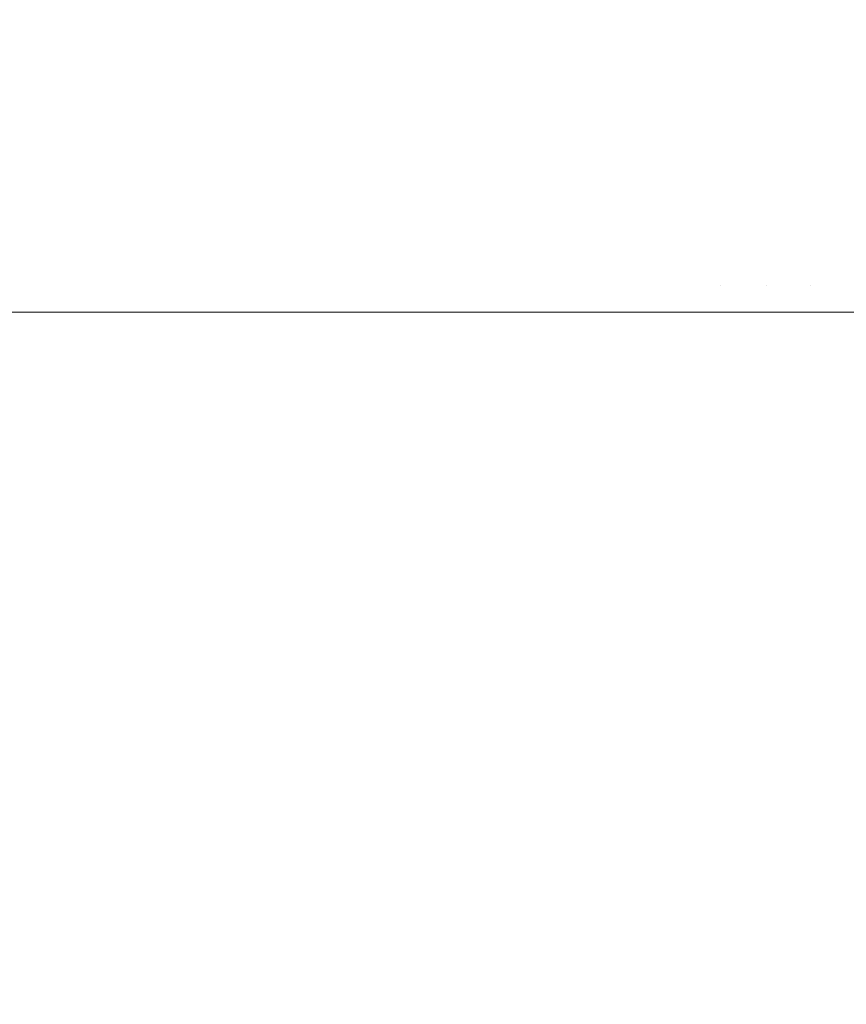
# Model space of a CAD drawing. Header units: centimetres. Extents: x -25.9 to 27.4, y -25.9 to -24.1.
# Tile 139 of 200: x 9.3801 to 9.4417, y -24.2116 to -24.1382. Entities that reach past the tile are written whole.
import ezdxf

# ---------------------------------------------------------------- set-up
doc = ezdxf.new("R2010")
doc.units = ezdxf.units.CM
doc.header["$LTSCALE"] = 2.54
doc.layers.add('Lucido design-1', color=7, linetype='Continuous')

# ---------------------------------------------------------------- blocks, each defined once
blk = doc.blocks.new('Gruppo-4-1')
at = {"color": 7, "linetype": 'Continuous', "lineweight": 9}
for points, invisible_edges in [([(-25.828561, -24.134836, 708.41749), (-25.828561, -24.138359, 708.418326), (27.271439, -24.138359, 708.418326), (27.271439, -24.134836, 708.41749)], 10), ([(9.375947, -24.134287, 708.023972), (9.380447, -24.134287, 708.023678), (9.380364, -24.13819, 708.022726), (9.375906, -24.13819, 708.023018)], 15), ([(9.380447, -24.134287, 708.023678), (9.38493, -24.134287, 708.023187), (9.384805, -24.13819, 708.02224), (9.380364, -24.13819, 708.022726)], 15), ([(9.38493, -24.134287, 708.023187), (9.389387, -24.134287, 708.022501), (9.389221, -24.13819, 708.02156), (9.384805, -24.13819, 708.02224)], 15), ([(9.389387, -24.134287, 708.022501), (9.39381, -24.134287, 708.021621), (9.393604, -24.13819, 708.020688), (9.389221, -24.13819, 708.02156)], 15), ([(9.39381, -24.134287, 708.021621), (9.398191, -24.134287, 708.020549), (9.397944, -24.13819, 708.019626), (9.393604, -24.13819, 708.020688)], 15), ([(9.398191, -24.134287, 708.020549), (9.40252, -24.134287, 708.019287), (9.402233, -24.13819, 708.018376), (9.397944, -24.13819, 708.019626)], 15), ([(9.40252, -24.134287, 708.019287), (9.406791, -24.134287, 708.017837), (9.406464, -24.13819, 708.01694), (9.402233, -24.13819, 708.018376)], 15), ([(9.406791, -24.134287, 708.017837), (9.410994, -24.134287, 708.016203), (9.410628, -24.13819, 708.015321), (9.406464, -24.13819, 708.01694)], 15), ([(9.410994, -24.134287, 708.016203), (9.415121, -24.134287, 708.014387), (9.414718, -24.13819, 708.013521), (9.410628, -24.13819, 708.015321)], 15), ([(9.415121, -24.134287, 708.014387), (9.419166, -24.134287, 708.012392), (9.418725, -24.13819, 708.011545), (9.414718, -24.13819, 708.013521)], 15), ([(9.419166, -24.134287, 708.012392), (9.42312, -24.134287, 708.010223), (9.422642, -24.13819, 708.009396), (9.418725, -24.13819, 708.011545)], 15), ([(9.42312, -24.134287, 708.010223), (9.426975, -24.134287, 708.007883), (9.426462, -24.13819, 708.007078), (9.422642, -24.13819, 708.009396)], 15), ([(9.426975, -24.134287, 708.007883), (9.430725, -24.134287, 708.005378), (9.430177, -24.13819, 708.004596), (9.426462, -24.13819, 708.007078)], 15), ([(9.430725, -24.134287, 708.005378), (9.434362, -24.134287, 708.002711), (9.43378, -24.13819, 708.001954), (9.430177, -24.13819, 708.004596)], 15), ([(9.434362, -24.134287, 708.002711), (9.437879, -24.134287, 707.999889), (9.437265, -24.13819, 707.999157), (9.43378, -24.13819, 708.001954)], 15), ([(9.437879, -24.134287, 707.999889), (9.441269, -24.134287, 707.996915), (9.440624, -24.13819, 707.996211), (9.437265, -24.13819, 707.999157)], 15), ([(9.441269, -24.134287, 707.996915), (9.444527, -24.134287, 707.993797), (9.443852, -24.13819, 707.993121), (9.440624, -24.13819, 707.996211)], 15), ([(27.271439, -24.139011, 708.418481), (27.271439, -24.138359, 708.418326), (-25.828561, -24.138359, 708.418326), (-25.828561, -24.139011, 708.418481)], 10), ([(9.375906, -24.13819, 708.023018), (9.380364, -24.13819, 708.022726), (9.380295, -24.142123, 708.021933), (9.375871, -24.142123, 708.022223)], 15), ([(9.380364, -24.13819, 708.022726), (9.384805, -24.13819, 708.02224), (9.384701, -24.142123, 708.02145), (9.380295, -24.142123, 708.021933)], 15), ([(9.384805, -24.13819, 708.02224), (9.389221, -24.13819, 708.02156), (9.389083, -24.142123, 708.020776), (9.384701, -24.142123, 708.02145)], 15), ([(9.389221, -24.13819, 708.02156), (9.393604, -24.13819, 708.020688), (9.393431, -24.142123, 708.019911), (9.389083, -24.142123, 708.020776)], 15), ([(9.393604, -24.13819, 708.020688), (9.397944, -24.13819, 708.019626), (9.397737, -24.142123, 708.018857), (9.393431, -24.142123, 708.019911)], 15), ([(9.397944, -24.13819, 708.019626), (9.402233, -24.13819, 708.018376), (9.401994, -24.142123, 708.017616), (9.397737, -24.142123, 708.018857)], 15), ([(9.402233, -24.13819, 708.018376), (9.406464, -24.13819, 708.01694), (9.406192, -24.142123, 708.016191), (9.401994, -24.142123, 708.017616)], 15), ([(9.406464, -24.13819, 708.01694), (9.410628, -24.13819, 708.015321), (9.410323, -24.142123, 708.014585), (9.406192, -24.142123, 708.016191)], 15), ([(9.410628, -24.13819, 708.015321), (9.414718, -24.13819, 708.013521), (9.414381, -24.142123, 708.012799), (9.410323, -24.142123, 708.014585)], 15), ([(9.414718, -24.13819, 708.013521), (9.418725, -24.13819, 708.011545), (9.418357, -24.142123, 708.010838), (9.414381, -24.142123, 708.012799)], 15), ([(9.418725, -24.13819, 708.011545), (9.422642, -24.13819, 708.009396), (9.422244, -24.142123, 708.008706), (9.418357, -24.142123, 708.010838)], 15), ([(9.422642, -24.13819, 708.009396), (9.426462, -24.13819, 708.007078), (9.426034, -24.142123, 708.006406), (9.422244, -24.142123, 708.008706)], 15), ([(9.426462, -24.13819, 708.007078), (9.430177, -24.13819, 708.004596), (9.42972, -24.142123, 708.003943), (9.426034, -24.142123, 708.006406)], 15), ([(9.430177, -24.13819, 708.004596), (9.43378, -24.13819, 708.001954), (9.433295, -24.142123, 708.001322), (9.42972, -24.142123, 708.003943)], 15), ([(9.43378, -24.13819, 708.001954), (9.437265, -24.13819, 707.999157), (9.436753, -24.142123, 707.998547), (9.433295, -24.142123, 708.001322)], 15), ([(9.437265, -24.13819, 707.999157), (9.440624, -24.13819, 707.996211), (9.440086, -24.142123, 707.995624), (9.436753, -24.142123, 707.998547)], 15), ([(9.440624, -24.13819, 707.996211), (9.443852, -24.13819, 707.993121), (9.443288, -24.142123, 707.992558), (9.440086, -24.142123, 707.995624)], 15), ([(-25.828561, -24.139011, 708.418481), (-25.828561, -24.142637, 708.419178), (27.271439, -24.142637, 708.419178), (27.271439, -24.139011, 708.418481)], 10), ([(9.375871, -24.142123, 708.022223), (9.380295, -24.142123, 708.021933), (9.380239, -24.146081, 708.021298), (9.375843, -24.146081, 708.021586)], 15), ([(9.380295, -24.142123, 708.021933), (9.384701, -24.142123, 708.02145), (9.384618, -24.146081, 708.020818), (9.380239, -24.146081, 708.021298)], 15), ([(9.384701, -24.142123, 708.02145), (9.389083, -24.142123, 708.020776), (9.388972, -24.146081, 708.020148), (9.384618, -24.146081, 708.020818)], 15), ([(9.389083, -24.142123, 708.020776), (9.393431, -24.142123, 708.019911), (9.393293, -24.146081, 708.019288), (9.388972, -24.146081, 708.020148)], 15), ([(9.393431, -24.142123, 708.019911), (9.397737, -24.142123, 708.018857), (9.397572, -24.146081, 708.018241), (9.393293, -24.146081, 708.019288)], 15), ([(9.397737, -24.142123, 708.018857), (9.401994, -24.142123, 708.017616), (9.401802, -24.146081, 708.017009), (9.397572, -24.146081, 708.018241)], 15), ([(9.401994, -24.142123, 708.017616), (9.406192, -24.142123, 708.016191), (9.405974, -24.146081, 708.015592), (9.401802, -24.146081, 708.017009)], 15), ([(9.406192, -24.142123, 708.016191), (9.410323, -24.142123, 708.014585), (9.410079, -24.146081, 708.013996), (9.405974, -24.146081, 708.015592)], 15), ([(9.410323, -24.142123, 708.014585), (9.414381, -24.142123, 708.012799), (9.414112, -24.146081, 708.012221), (9.410079, -24.146081, 708.013996)], 15), ([(9.414381, -24.142123, 708.012799), (9.418357, -24.142123, 708.010838), (9.418063, -24.146081, 708.010273), (9.414112, -24.146081, 708.012221)], 15), ([(9.418357, -24.142123, 708.010838), (9.422244, -24.142123, 708.008706), (9.421925, -24.146081, 708.008154), (9.418063, -24.146081, 708.010273)], 15), ([(9.422244, -24.142123, 708.008706), (9.426034, -24.142123, 708.006406), (9.425692, -24.146081, 708.005869), (9.421925, -24.146081, 708.008154)], 15), ([(9.426034, -24.142123, 708.006406), (9.42972, -24.142123, 708.003943), (9.429355, -24.146081, 708.003421), (9.425692, -24.146081, 708.005869)], 15), ([(9.42972, -24.142123, 708.003943), (9.433295, -24.142123, 708.001322), (9.432907, -24.146081, 708.000816), (9.429355, -24.146081, 708.003421)], 15), ([(9.433295, -24.142123, 708.001322), (9.436753, -24.142123, 707.998547), (9.436343, -24.146081, 707.998059), (9.432907, -24.146081, 708.000816)], 15), ([(9.436753, -24.142123, 707.998547), (9.440086, -24.142123, 707.995624), (9.439655, -24.146081, 707.995154), (9.436343, -24.146081, 707.998059)], 15), ([(9.440086, -24.142123, 707.995624), (9.443288, -24.142123, 707.992558), (9.442838, -24.146081, 707.992107), (9.439655, -24.146081, 707.995154)], 15), ([(27.271439, -24.143232, 708.419293), (27.271439, -24.142637, 708.419178), (-25.828561, -24.142637, 708.419178), (-25.828561, -24.143232, 708.419293)], 10), ([(-25.828561, -24.143232, 708.419293), (-25.828561, -24.146949, 708.419843), (27.271439, -24.146949, 708.419843), (27.271439, -24.143232, 708.419293)], 10), ([(9.375843, -24.146081, 708.021586), (9.380239, -24.146081, 708.021298), (9.380197, -24.150055, 708.020822), (9.375822, -24.150055, 708.021109)], 15), ([(9.380239, -24.146081, 708.021298), (9.384618, -24.146081, 708.020818), (9.384556, -24.150055, 708.020344), (9.380197, -24.150055, 708.020822)], 15), ([(9.384618, -24.146081, 708.020818), (9.388972, -24.146081, 708.020148), (9.388889, -24.150055, 708.019677), (9.384556, -24.150055, 708.020344)], 15), ([(9.388972, -24.146081, 708.020148), (9.393293, -24.146081, 708.019288), (9.39319, -24.150055, 708.018822), (9.388889, -24.150055, 708.019677)], 15), ([(9.393293, -24.146081, 708.019288), (9.397572, -24.146081, 708.018241), (9.397449, -24.150055, 708.01778), (9.39319, -24.150055, 708.018822)], 15), ([(9.397572, -24.146081, 708.018241), (9.401802, -24.146081, 708.017009), (9.401658, -24.150055, 708.016553), (9.397449, -24.150055, 708.01778)], 15), ([(9.401802, -24.146081, 708.017009), (9.405974, -24.146081, 708.015592), (9.40581, -24.150055, 708.015144), (9.401658, -24.150055, 708.016553)], 15), ([(9.405974, -24.146081, 708.015592), (9.410079, -24.146081, 708.013996), (9.409897, -24.150055, 708.013554), (9.40581, -24.150055, 708.015144)], 15), ([(9.410079, -24.146081, 708.013996), (9.414112, -24.146081, 708.012221), (9.41391, -24.150055, 708.011789), (9.409897, -24.150055, 708.013554)], 15), ([(9.414112, -24.146081, 708.012221), (9.418063, -24.146081, 708.010273), (9.417842, -24.150055, 708.009849), (9.41391, -24.150055, 708.011789)], 15), ([(9.418063, -24.146081, 708.010273), (9.421925, -24.146081, 708.008154), (9.421686, -24.150055, 708.00774), (9.417842, -24.150055, 708.009849)], 15), ([(9.421925, -24.146081, 708.008154), (9.425692, -24.146081, 708.005869), (9.425435, -24.150055, 708.005466), (9.421686, -24.150055, 708.00774)], 15), ([(9.425692, -24.146081, 708.005869), (9.429355, -24.146081, 708.003421), (9.429081, -24.150055, 708.00303), (9.425435, -24.150055, 708.005466)], 15), ([(9.429355, -24.146081, 708.003421), (9.432907, -24.146081, 708.000816), (9.432617, -24.150055, 708.000437), (9.429081, -24.150055, 708.00303)], 15), ([(9.432907, -24.146081, 708.000816), (9.436343, -24.146081, 707.998059), (9.436036, -24.150055, 707.997693), (9.432617, -24.150055, 708.000437)], 15), ([(9.436343, -24.146081, 707.998059), (9.439655, -24.146081, 707.995154), (9.439333, -24.150055, 707.994802), (9.436036, -24.150055, 707.997693)], 15), ([(9.439655, -24.146081, 707.995154), (9.442838, -24.146081, 707.992107), (9.4425, -24.150055, 707.99177), (9.439333, -24.150055, 707.994802)], 15), ([(27.271439, -24.147491, 708.419923), (27.271439, -24.146949, 708.419843), (-25.828561, -24.146949, 708.419843), (-25.828561, -24.147491, 708.419923)], 10), ([(-25.828561, -24.147491, 708.419923), (-25.828561, -24.151285, 708.420318), (27.271439, -24.151285, 708.420318), (27.271439, -24.147491, 708.419923)], 10), ([(9.375822, -24.150055, 708.021109), (9.380197, -24.150055, 708.020822), (9.38017, -24.154039, 708.020505), (9.375808, -24.154039, 708.020791)], 15), ([(9.380197, -24.150055, 708.020822), (9.384556, -24.150055, 708.020344), (9.384514, -24.154039, 708.020029), (9.38017, -24.154039, 708.020505)], 15), ([(9.384556, -24.150055, 708.020344), (9.388889, -24.150055, 708.019677), (9.388834, -24.154039, 708.019364), (9.384514, -24.154039, 708.020029)], 15), ([(9.388889, -24.150055, 708.019677), (9.39319, -24.150055, 708.018822), (9.393121, -24.154039, 708.018512), (9.388834, -24.154039, 708.019364)], 15), ([(9.39319, -24.150055, 708.018822), (9.397449, -24.150055, 708.01778), (9.397366, -24.154039, 708.017473), (9.393121, -24.154039, 708.018512)], 15), ([(9.397449, -24.150055, 708.01778), (9.401658, -24.150055, 708.016553), (9.401563, -24.154039, 708.01625), (9.397366, -24.154039, 708.017473)], 15), ([(9.401658, -24.150055, 708.016553), (9.40581, -24.150055, 708.015144), (9.405701, -24.154039, 708.014845), (9.401563, -24.154039, 708.01625)], 15), ([(9.40581, -24.150055, 708.015144), (9.409897, -24.150055, 708.013554), (9.409775, -24.154039, 708.013261), (9.405701, -24.154039, 708.014845)], 15), ([(9.409897, -24.150055, 708.013554), (9.41391, -24.150055, 708.011789), (9.413776, -24.154039, 708.0115), (9.409775, -24.154039, 708.013261)], 15), ([(9.41391, -24.150055, 708.011789), (9.417842, -24.150055, 708.009849), (9.417696, -24.154039, 708.009567), (9.413776, -24.154039, 708.0115)], 15), ([(9.417842, -24.150055, 708.009849), (9.421686, -24.150055, 708.00774), (9.421527, -24.154039, 708.007465), (9.417696, -24.154039, 708.009567)], 15), ([(9.421686, -24.150055, 708.00774), (9.425435, -24.150055, 708.005466), (9.425264, -24.154039, 708.005198), (9.421527, -24.154039, 708.007465)], 15), ([(9.425435, -24.150055, 708.005466), (9.429081, -24.150055, 708.00303), (9.428898, -24.154039, 708.002769), (9.425264, -24.154039, 708.005198)], 15), ([(9.429081, -24.150055, 708.00303), (9.432617, -24.150055, 708.000437), (9.432423, -24.154039, 708.000185), (9.428898, -24.154039, 708.002769)], 15), ([(9.432617, -24.150055, 708.000437), (9.436036, -24.150055, 707.997693), (9.435832, -24.154039, 707.997449), (9.432423, -24.154039, 708.000185)], 15), ([(9.436036, -24.150055, 707.997693), (9.439333, -24.150055, 707.994802), (9.439118, -24.154039, 707.994567), (9.435832, -24.154039, 707.997449)], 15), ([(9.439333, -24.150055, 707.994802), (9.4425, -24.150055, 707.99177), (9.442275, -24.154039, 707.991545), (9.439118, -24.154039, 707.994567)], 15), ([(27.271439, -24.151781, 708.42037), (27.271439, -24.151285, 708.420318), (-25.828561, -24.151285, 708.420318), (-25.828561, -24.151781, 708.42037)], 10), ([(-25.828561, -24.151781, 708.42037), (-25.828561, -24.155639, 708.420605), (27.271439, -24.155639, 708.420605), (27.271439, -24.151781, 708.42037)], 10), ([(9.375808, -24.154039, 708.020791), (9.38017, -24.154039, 708.020505), (9.380156, -24.158028, 708.020347), (9.375801, -24.158028, 708.020633)], 15), ([(9.38017, -24.154039, 708.020505), (9.384514, -24.154039, 708.020029), (9.384494, -24.158028, 708.019872), (9.380156, -24.158028, 708.020347)], 15), ([(9.384514, -24.154039, 708.020029), (9.388834, -24.154039, 708.019364), (9.388807, -24.158028, 708.019208), (9.384494, -24.158028, 708.019872)], 15), ([(9.388834, -24.154039, 708.019364), (9.393121, -24.154039, 708.018512), (9.393087, -24.158028, 708.018357), (9.388807, -24.158028, 708.019208)], 15), ([(9.393121, -24.154039, 708.018512), (9.397366, -24.154039, 708.017473), (9.397326, -24.158028, 708.01732), (9.393087, -24.158028, 708.018357)], 15), ([(9.397366, -24.154039, 708.017473), (9.401563, -24.154039, 708.01625), (9.401515, -24.158028, 708.016099), (9.397326, -24.158028, 708.01732)], 15), ([(9.401563, -24.154039, 708.01625), (9.405701, -24.154039, 708.014845), (9.405647, -24.158028, 708.014696), (9.401515, -24.158028, 708.016099)], 15), ([(9.405701, -24.154039, 708.014845), (9.409775, -24.154039, 708.013261), (9.409714, -24.158028, 708.013114), (9.405647, -24.158028, 708.014696)], 15), ([(9.409775, -24.154039, 708.013261), (9.413776, -24.154039, 708.0115), (9.413709, -24.158028, 708.011357), (9.409714, -24.158028, 708.013114)], 15), ([(9.413776, -24.154039, 708.0115), (9.417696, -24.154039, 708.009567), (9.417622, -24.158028, 708.009427), (9.413709, -24.158028, 708.011357)], 15), ([(9.417696, -24.154039, 708.009567), (9.421527, -24.154039, 708.007465), (9.421448, -24.158028, 708.007328), (9.417622, -24.158028, 708.009427)], 15), ([(9.421527, -24.154039, 708.007465), (9.425264, -24.154039, 708.005198), (9.425179, -24.158028, 708.005064), (9.421448, -24.158028, 708.007328)], 15), ([(9.425264, -24.154039, 708.005198), (9.428898, -24.154039, 708.002769), (9.428807, -24.158028, 708.00264), (9.425179, -24.158028, 708.005064)], 15), ([(9.428898, -24.154039, 708.002769), (9.432423, -24.154039, 708.000185), (9.432327, -24.158028, 708.000059), (9.428807, -24.158028, 708.00264)], 15), ([(9.432423, -24.154039, 708.000185), (9.435832, -24.154039, 707.997449), (9.43573, -24.158028, 707.997328), (9.432327, -24.158028, 708.000059)], 15), ([(9.435832, -24.154039, 707.997449), (9.439118, -24.154039, 707.994567), (9.439011, -24.158028, 707.994451), (9.43573, -24.158028, 707.997328)], 15), ([(9.439118, -24.154039, 707.994567), (9.442275, -24.154039, 707.991545), (9.442163, -24.158028, 707.991433), (9.439011, -24.158028, 707.994451)], 15), ([(27.271439, -24.156084, 708.420632), (27.271439, -24.155639, 708.420605), (-25.828561, -24.155639, 708.420605), (-25.828561, -24.156084, 708.420632)], 10), ([(-25.828561, -24.156084, 708.420632), (-25.828561, -24.16, 708.420708), (27.271439, -24.16, 708.420708), (27.271439, -24.156084, 708.420632)], 8), ([(9.379657, -24.16, 708.02036), (9.375801, -24.16, 708.020613), (9.375801, -24.158028, 708.020633), (9.380156, -24.158028, 708.020347)], 14), ([(9.380156, -24.158028, 708.020347), (9.380154, -24.16, 708.020328), (9.379657, -24.16, 708.02036)], 9), ([(9.383946, -24.16, 708.019913), (9.380154, -24.16, 708.020328), (9.380156, -24.158028, 708.020347), (9.384494, -24.158028, 708.019872)], 14), ([(9.384494, -24.158028, 708.019872), (9.384491, -24.16, 708.019853), (9.383946, -24.16, 708.019913)], 9), ([(9.388205, -24.16, 708.019281), (9.384491, -24.16, 708.019853), (9.384494, -24.158028, 708.019872), (9.388807, -24.158028, 708.019208)], 14), ([(9.388807, -24.158028, 708.019208), (9.388803, -24.16, 708.019189), (9.388205, -24.16, 708.019281)], 9), ([(9.392425, -24.16, 708.018469), (9.388803, -24.16, 708.019189), (9.388807, -24.158028, 708.019208), (9.393087, -24.158028, 708.018357)], 14), ([(9.393087, -24.158028, 708.018357), (9.393083, -24.16, 708.018338), (9.392425, -24.16, 708.018469)], 9), ([(9.3966, -24.16, 708.017477), (9.393083, -24.16, 708.018338), (9.393087, -24.158028, 708.018357), (9.397326, -24.158028, 708.01732)], 14), ([(9.397326, -24.158028, 708.01732), (9.39732, -24.16, 708.017301), (9.3966, -24.16, 708.017477)], 9), ([(9.400721, -24.16, 708.01631), (9.39732, -24.16, 708.017301), (9.397326, -24.158028, 708.01732), (9.401515, -24.158028, 708.016099)], 14), ([(9.401515, -24.158028, 708.016099), (9.401509, -24.16, 708.01608), (9.400721, -24.16, 708.01631)], 9), ([(9.404783, -24.16, 708.014969), (9.401509, -24.16, 708.01608), (9.401515, -24.158028, 708.016099), (9.405647, -24.158028, 708.014696)], 14), ([(9.405647, -24.158028, 708.014696), (9.405641, -24.16, 708.014678), (9.404783, -24.16, 708.014969)], 9), ([(9.408778, -24.16, 708.013458), (9.405641, -24.16, 708.014678), (9.405647, -24.158028, 708.014696), (9.409714, -24.158028, 708.013114)], 14), ([(9.409714, -24.158028, 708.013114), (9.409707, -24.16, 708.013096), (9.408778, -24.16, 708.013458)], 9), ([(9.4127, -24.16, 708.01178), (9.409707, -24.16, 708.013096), (9.409714, -24.158028, 708.013114), (9.413709, -24.158028, 708.011357)], 14), ([(9.413709, -24.158028, 708.011357), (9.4137, -24.16, 708.011339), (9.4127, -24.16, 708.01178)], 9), ([(9.416541, -24.16, 708.009938), (9.4137, -24.16, 708.011339), (9.413709, -24.158028, 708.011357), (9.417622, -24.158028, 708.009427)], 14), ([(9.417622, -24.158028, 708.009427), (9.417613, -24.16, 708.00941), (9.416541, -24.16, 708.009938)], 9), ([(9.420295, -24.16, 708.007938), (9.417613, -24.16, 708.00941), (9.417622, -24.158028, 708.009427), (9.421448, -24.158028, 708.007328)], 14), ([(9.421448, -24.158028, 708.007328), (9.421439, -24.16, 708.007311), (9.420295, -24.16, 708.007938)], 9), ([(9.423956, -24.16, 708.005783), (9.421439, -24.16, 708.007311), (9.421448, -24.158028, 708.007328), (9.425179, -24.158028, 708.005064)], 14), ([(9.425179, -24.158028, 708.005064), (9.425169, -24.16, 708.005048), (9.423956, -24.16, 708.005783)], 9), ([(9.427519, -24.16, 708.003477), (9.425169, -24.16, 708.005048), (9.425179, -24.158028, 708.005064), (9.428807, -24.158028, 708.00264)], 14), ([(9.428807, -24.158028, 708.00264), (9.428796, -24.16, 708.002624), (9.427519, -24.16, 708.003477)], 9), ([(9.430976, -24.16, 708.001026), (9.428796, -24.16, 708.002624), (9.428807, -24.158028, 708.00264), (9.432327, -24.158028, 708.000059)], 14), ([(9.432327, -24.158028, 708.000059), (9.432315, -24.16, 708.000044), (9.430976, -24.16, 708.001026)], 9), ([(9.432777, -24.16, 707.999673), (9.432315, -24.16, 708.000044), (9.432327, -24.158028, 708.000059)], 10), ([(9.432327, -24.158028, 708.000059), (9.43573, -24.158028, 707.997328), (9.435717, -24.16, 707.997313), (9.432777, -24.16, 707.999673)], 11), ([(9.436047, -24.16, 707.997024), (9.435717, -24.16, 707.997313), (9.43573, -24.158028, 707.997328)], 10), ([(9.43573, -24.158028, 707.997328), (9.439011, -24.158028, 707.994451), (9.438998, -24.16, 707.994436), (9.436047, -24.16, 707.997024)], 11), ([(9.439216, -24.16, 707.994227), (9.438998, -24.16, 707.994436), (9.439011, -24.158028, 707.994451)], 10), ([(9.439011, -24.158028, 707.994451), (9.442163, -24.158028, 707.991433), (9.442149, -24.16, 707.991419), (9.439216, -24.16, 707.994227)], 11), ([(9.383751, -25.36, 708.019948), (9.379657, -24.16, 708.02036), (9.380154, -24.16, 708.020328)], 9), ([(9.383751, -25.36, 708.019948), (9.379658, -25.36, 708.020368), (9.379657, -24.16, 708.02036)], 10), ([(9.380154, -24.16, 708.020328), (9.383947, -25.36, 708.019919), (9.383751, -25.36, 708.019948)], 9), ([(9.380154, -24.16, 708.020328), (9.383946, -24.16, 708.019913), (9.383947, -25.36, 708.019919)], 10), ([(9.387913, -25.36, 708.019342), (9.383946, -24.16, 708.019913), (9.384491, -24.16, 708.019853)], 9), ([(9.387913, -25.36, 708.019342), (9.383947, -25.36, 708.019919), (9.383946, -24.16, 708.019913)], 10), ([(9.384491, -24.16, 708.019853), (9.388205, -25.36, 708.019287), (9.387913, -25.36, 708.019342)], 9), ([(9.384491, -24.16, 708.019853), (9.388205, -24.16, 708.019281), (9.388205, -25.36, 708.019287)], 10), ([(9.392041, -25.36, 708.018563), (9.388205, -24.16, 708.019281), (9.388803, -24.16, 708.019189)], 9), ([(9.392041, -25.36, 708.018563), (9.388205, -25.36, 708.019287), (9.388205, -24.16, 708.019281)], 10), ([(9.388803, -24.16, 708.019189), (9.392426, -25.36, 708.018474), (9.392041, -25.36, 708.018563)], 9), ([(9.388803, -24.16, 708.019189), (9.392425, -24.16, 708.018469), (9.392426, -25.36, 708.018474)], 10), ([(9.396129, -25.36, 708.017612), (9.392425, -24.16, 708.018469), (9.393083, -24.16, 708.018338)], 9), ([(9.396129, -25.36, 708.017612), (9.392426, -25.36, 708.018474), (9.392425, -24.16, 708.018469)], 10), ([(9.393083, -24.16, 708.018338), (9.3966, -25.36, 708.017482), (9.396129, -25.36, 708.017612)], 9), ([(9.393083, -24.16, 708.018338), (9.3966, -24.16, 708.017477), (9.3966, -25.36, 708.017482)], 10), ([(9.400169, -25.36, 708.016492), (9.3966, -24.16, 708.017477), (9.397321, -24.16, 708.017301)], 9), ([(9.400169, -25.36, 708.016492), (9.3966, -25.36, 708.017482), (9.3966, -24.16, 708.017477)], 10), ([(9.397321, -24.16, 708.017301), (9.400722, -25.36, 708.016314), (9.400169, -25.36, 708.016492)], 9), ([(9.397321, -24.16, 708.017301), (9.400721, -24.16, 708.01631), (9.400722, -25.36, 708.016314)], 10), ([(9.404155, -25.36, 708.015205), (9.400721, -24.16, 708.01631), (9.401509, -24.16, 708.01608)], 9), ([(9.404155, -25.36, 708.015205), (9.400722, -25.36, 708.016314), (9.400721, -24.16, 708.01631)], 10), ([(9.401509, -24.16, 708.01608), (9.404784, -25.36, 708.014973), (9.404155, -25.36, 708.015205)], 9), ([(9.401509, -24.16, 708.01608), (9.404783, -24.16, 708.014969), (9.404784, -25.36, 708.014973)], 10), ([(9.40808, -25.36, 708.013754), (9.404783, -24.16, 708.014969), (9.405641, -24.16, 708.014678)], 9), ([(9.40808, -25.36, 708.013754), (9.404784, -25.36, 708.014973), (9.404783, -24.16, 708.014969)], 10), ([(9.405641, -24.16, 708.014678), (9.408779, -25.36, 708.013461), (9.40808, -25.36, 708.013754)], 9), ([(9.405641, -24.16, 708.014678), (9.408778, -24.16, 708.013458), (9.408779, -25.36, 708.013461)], 10), ([(9.411938, -25.36, 708.012141), (9.408778, -24.16, 708.013458), (9.409707, -24.16, 708.013096)], 9), ([(9.411938, -25.36, 708.012141), (9.408779, -25.36, 708.013461), (9.408778, -24.16, 708.013458)], 10), ([(9.409707, -24.16, 708.013096), (9.412701, -25.36, 708.011783), (9.411938, -25.36, 708.012141)], 9), ([(9.409707, -24.16, 708.013096), (9.4127, -24.16, 708.01178), (9.412701, -25.36, 708.011783)], 10), ([(9.415721, -25.36, 708.010369), (9.4127, -24.16, 708.01178), (9.4137, -24.16, 708.011339)], 9), ([(9.415721, -25.36, 708.010369), (9.412701, -25.36, 708.011783), (9.4127, -24.16, 708.01178)], 10), ([(9.4137, -24.16, 708.011339), (9.416542, -25.36, 708.009942), (9.415721, -25.36, 708.010369)], 9), ([(9.4137, -24.16, 708.011339), (9.416541, -24.16, 708.009938), (9.416542, -25.36, 708.009942)], 10), ([(9.419423, -25.36, 708.008444), (9.416541, -24.16, 708.009938), (9.417613, -24.16, 708.00941)], 9), ([(9.419423, -25.36, 708.008444), (9.416542, -25.36, 708.009942), (9.416541, -24.16, 708.009938)], 10), ([(9.417613, -24.16, 708.00941), (9.420297, -25.36, 708.007942), (9.419423, -25.36, 708.008444)], 9), ([(9.417613, -24.16, 708.00941), (9.420295, -24.16, 708.007938), (9.420297, -25.36, 708.007942)], 10), ([(9.423039, -25.36, 708.006367), (9.420295, -24.16, 708.007938), (9.421439, -24.16, 708.007311)], 9), ([(9.423039, -25.36, 708.006367), (9.420297, -25.36, 708.007942), (9.420295, -24.16, 708.007938)], 10), ([(9.421439, -24.16, 708.007311), (9.423958, -25.36, 708.005787), (9.423039, -25.36, 708.006367)], 9), ([(9.421439, -24.16, 708.007311), (9.423956, -24.16, 708.005783), (9.423958, -25.36, 708.005787)], 10), ([(9.426562, -25.36, 708.004144), (9.423956, -24.16, 708.005783), (9.425169, -24.16, 708.005048)], 9), ([(9.426562, -25.36, 708.004144), (9.423958, -25.36, 708.005787), (9.423956, -24.16, 708.005783)], 10), ([(9.425169, -24.16, 708.005048), (9.427521, -25.36, 708.003481), (9.426562, -25.36, 708.004144)], 9), ([(9.425169, -24.16, 708.005048), (9.427519, -24.16, 708.003477), (9.427521, -25.36, 708.003481)], 10), ([(9.427521, -25.36, 708.003481), (9.427519, -24.16, 708.003477), (9.428796, -24.16, 708.002624)], 9), ([(9.428796, -24.16, 708.002624), (9.429986, -25.36, 708.001777), (9.427521, -25.36, 708.003481)], 9), ([(9.429986, -25.36, 708.001777), (9.428796, -24.16, 708.002624), (9.430976, -24.16, 708.001026)], 9), ([(9.430976, -24.16, 708.001026), (9.430978, -25.36, 708.001029), (9.429986, -25.36, 708.001777)], 9), ([(9.430978, -25.36, 708.001029), (9.430976, -24.16, 708.001026), (9.432315, -24.16, 708.000044)], 9), ([(9.432315, -24.16, 708.000044), (9.432777, -25.36, 707.999672), (9.430978, -25.36, 708.001029)], 9), ([(9.432315, -24.16, 708.000044), (9.432777, -24.16, 707.999673), (9.432777, -25.36, 707.999672)], 10), ([(9.433306, -25.36, 707.999273), (9.432777, -24.16, 707.999673), (9.435717, -24.16, 707.997313)], 9), ([(9.433306, -25.36, 707.999273), (9.432777, -25.36, 707.999672), (9.432777, -24.16, 707.999673)], 10), ([(9.435717, -24.16, 707.997313), (9.436046, -25.36, 707.997022), (9.433306, -25.36, 707.999273)], 9), ([(9.435717, -24.16, 707.997313), (9.436047, -24.16, 707.997024), (9.436046, -25.36, 707.997022)], 10), ([(9.436516, -25.36, 707.996635), (9.436046, -25.36, 707.997022), (9.436047, -24.16, 707.997024)], 10), ([(9.436516, -25.36, 707.996635), (9.436047, -24.16, 707.997024), (9.438998, -24.16, 707.994436)], 9), ([(9.438998, -24.16, 707.994436), (9.439214, -25.36, 707.994224), (9.436516, -25.36, 707.996635)], 9), ([(9.438998, -24.16, 707.994436), (9.439216, -24.16, 707.994227), (9.439214, -25.36, 707.994224)], 10), ([(9.439612, -25.36, 707.993869), (9.439214, -25.36, 707.994224), (9.439216, -24.16, 707.994227)], 10), ([(9.439216, -24.16, 707.994227), (9.442149, -24.16, 707.991419), (9.442149, -25.36, 707.991419), (9.439612, -25.36, 707.993869)], 10)]:
    blk.add_3dface(points, dxfattribs=dict(at, invisible_edges=invisible_edges))
blk.add_3dface([(-25.828561, -24.16, 708.420708), (-25.828561, -25.76, 708.420708), (27.271439, -25.76, 708.420708), (27.271439, -24.16, 708.420708)], dxfattribs=at)

msp = doc.modelspace()

# ---------------------------------------------------------------- block references
at = {"layer": 'Lucido design-1', "color": 7}
msp.add_blockref('Gruppo-4-1', (0, 0), dxfattribs=at)

doc.saveas('drawing.dxf')
